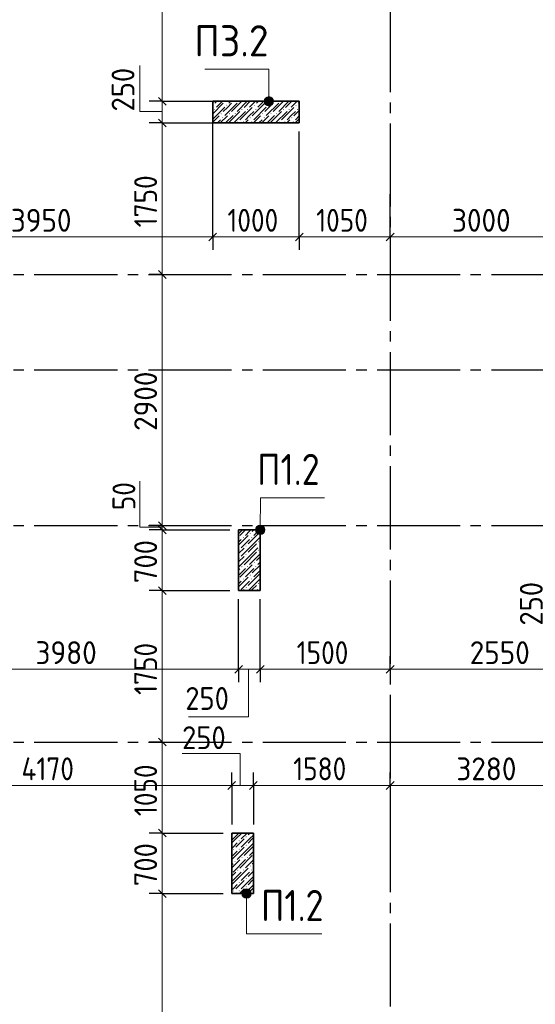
# Model space of a CAD drawing. Header units: millimetres. Extents: x 0 to 50400, y 0 to 35640.
# Tile 13 of 16: x 20236 to 26191, y 13834 to 25205. Entities that reach past the tile are written whole.
import ezdxf

# ---------------------------------------------------------------- set-up
doc = ezdxf.new("R2010")
doc.units = ezdxf.units.MM
doc.linetypes.add('______5', pattern=[1320, 960, -120, 120, -120])
for name, color, linetype, lineweight in [('ЖБ Пилон', 7, 'Continuous', 35), ('Позиционная метка диаметр_ шаг', 7, 'Continuous', 13), ('Позиционная метка линия выноска', 7, 'Continuous', 13), ('Примечания', 7, 'Continuous', 13), ('Размерная линия_ общее', 7, 'Continuous', 13)]:
    doc.layers.add(name, color=color, linetype=linetype, lineweight=lineweight)
doc.layers.add('Оси', color=7, linetype='______5', true_color=0x656565)
doc.styles.add('ISOCPEUR', font='txt')

msp = doc.modelspace()

# ---------------------------------------------------------------- hatches: boundary and pattern name
at = {"layer": 'ЖБ Пилон', "linetype": 'Continuous', "lineweight": 18, "transparency": 33554687}
for points in [[(22465, 24219), (22467, 24221), (22473, 24215), (22467, 24209), (22465, 24211)], [(22617, 24262), (22611, 24257), (22605, 24262)], [(22622, 24217), (22628, 24223), (22634, 24217), (22628, 24211)], [(22713, 24262), (22707, 24257), (22701, 24262)], [(22775, 24262), (22772, 24259), (22768, 24262)], [(22941, 24215), (22947, 24221), (22953, 24215), (22947, 24209)], [(23097, 24262), (23091, 24257), (23085, 24262)], [(23102, 24217), (23108, 24223), (23114, 24217), (23108, 24211)], [(23193, 24262), (23187, 24257), (23181, 24262)], [(23255, 24262), (23252, 24259), (23248, 24262)], [(23421, 24215), (23427, 24221), (23433, 24215), (23427, 24209)], [(22478, 24169), (22484, 24175), (22490, 24169), (22484, 24163)], [(22557, 24119), (22563, 24125), (22569, 24119), (22563, 24113)], [(22653, 24119), (22659, 24125), (22665, 24119), (22659, 24113)], [(22718, 24121), (22724, 24127), (22730, 24121), (22724, 24115)], [(22797, 24167), (22803, 24173), (22809, 24167), (22803, 24161)], [(22862, 24169), (22868, 24175), (22874, 24169), (22868, 24163)], [(22958, 24169), (22964, 24175), (22970, 24169), (22964, 24163)], [(23037, 24119), (23043, 24125), (23049, 24119), (23043, 24113)], [(23133, 24119), (23139, 24125), (23145, 24119), (23139, 24113)], [(23198, 24121), (23204, 24127), (23210, 24121), (23204, 24115)], [(23277, 24167), (23283, 24173), (23289, 24167), (23283, 24161)], [(23342, 24169), (23348, 24175), (23354, 24169), (23348, 24163)], [(23438, 24169), (23444, 24175), (23450, 24169), (23444, 24163)], [(22574, 24073), (22580, 24079), (22586, 24073), (22580, 24067)], [(22749, 24023), (22755, 24029), (22761, 24023), (22755, 24017)], [(22814, 24025), (22820, 24031), (22826, 24025), (22820, 24019)], [(22893, 24071), (22899, 24077), (22905, 24071), (22899, 24065)], [(22910, 24025), (22916, 24031), (22922, 24025), (22916, 24019)], [(23054, 24073), (23060, 24079), (23066, 24073), (23060, 24067)], [(23229, 24023), (23235, 24029), (23241, 24023), (23235, 24017)], [(23294, 24025), (23300, 24031), (23306, 24025), (23300, 24019)], [(23373, 24071), (23379, 24077), (23385, 24071), (23379, 24065)], [(23390, 24025), (23396, 24031), (23402, 24025), (23396, 24019)], [(22814, 19225), (22820, 19231), (22826, 19225), (22820, 19219)], [(22893, 19271), (22899, 19277), (22905, 19271), (22899, 19265)], [(22910, 19225), (22916, 19231), (22922, 19225), (22916, 19219)], [(22845, 19127), (22851, 19133), (22857, 19127), (22851, 19121)], [(22989, 19175), (22995, 19181), (23001, 19175), (22995, 19169)], [(23006, 19129), (23012, 19135), (23015, 19132), (23015, 19127), (23012, 19123)], [(22766, 19081), (22772, 19087), (22778, 19081), (22772, 19075)], [(22766, 18985), (22772, 18991), (22778, 18985), (22772, 18979)], [(22845, 19031), (22851, 19037), (22857, 19031), (22851, 19025)], [(22989, 19079), (22995, 19085), (23001, 19079), (22995, 19073)], [(22797, 18887), (22803, 18893), (22809, 18887), (22803, 18881)], [(22862, 18889), (22868, 18895), (22874, 18889), (22868, 18883)], [(22941, 18935), (22947, 18941), (22953, 18935), (22947, 18929)], [(22958, 18889), (22964, 18895), (22970, 18889), (22964, 18883)], [(22893, 18791), (22899, 18797), (22905, 18791), (22899, 18785)], [(22814, 18745), (22820, 18751), (22826, 18745), (22820, 18739)], [(22845, 18647), (22851, 18653), (22857, 18647), (22851, 18641)], [(22910, 18745), (22916, 18751), (22922, 18745), (22916, 18739)], [(22989, 18695), (22995, 18701), (23001, 18695), (22995, 18689)], [(23006, 18649), (23012, 18655), (23015, 18652), (23015, 18647), (23012, 18643)], [(22766, 15721), (22772, 15727), (22778, 15721), (22772, 15715)], [(22845, 15767), (22851, 15773), (22857, 15767), (22851, 15761)], [(22701, 15623), (22707, 15629), (22713, 15623), (22707, 15617)], [(22766, 15625), (22772, 15631), (22778, 15625), (22772, 15619)], [(22845, 15671), (22851, 15677), (22857, 15671), (22851, 15665)], [(22718, 15481), (22724, 15487), (22730, 15481), (22724, 15475)], [(22797, 15527), (22803, 15533), (22809, 15527), (22803, 15521)], [(22862, 15529), (22868, 15535), (22874, 15529), (22868, 15523)], [(22749, 15383), (22755, 15389), (22761, 15383), (22755, 15377)], [(22814, 15385), (22820, 15391), (22826, 15385), (22820, 15379)], [(22893, 15431), (22899, 15437), (22905, 15431), (22899, 15425)], [(22910, 15385), (22916, 15391), (22922, 15385), (22916, 15379)], [(22766, 15241), (22772, 15247), (22778, 15241), (22772, 15235)], [(22845, 15287), (22851, 15293), (22857, 15287), (22851, 15281)], [(22701, 15143), (22707, 15149), (22713, 15143), (22707, 15137)], [(22766, 15145), (22772, 15151), (22778, 15145), (22772, 15139)], [(22845, 15191), (22851, 15197), (22857, 15191), (22851, 15185)]]:
    msp.add_hatch(color=7, dxfattribs=at).paths.add_polyline_path(points, flags=16)
at = {"layer": 'Позиционная метка линия выноска', "linetype": 'Continuous', "lineweight": 13, "transparency": 33554687}
for points in [[(23061, 24262), (23169, 24262), (23162, 24289)], [(23061, 24262), (23162, 24289), (23069, 24289)], [(23069, 24235), (23169, 24262), (23061, 24262)], [(23069, 24289), (23162, 24289), (23142, 24309)], [(23069, 24289), (23142, 24309), (23088, 24309)], [(23069, 24235), (23162, 24235), (23169, 24262)], [(23088, 24216), (23162, 24235), (23069, 24235)], [(23088, 24309), (23142, 24309), (23115, 24316)], [(23088, 24216), (23142, 24216), (23162, 24235)], [(23142, 24216), (23088, 24216), (23115, 24208)], [(22961, 19313), (23062, 19339), (22969, 19340)], [(22961, 19313), (23069, 19312), (23062, 19339)], [(22969, 19340), (23062, 19339), (23042, 19359)], [(22969, 19340), (23042, 19359), (22988, 19359)], [(22988, 19359), (23042, 19359), (23015, 19366)], [(22969, 19286), (23069, 19312), (22961, 19313)], [(22969, 19286), (23061, 19285), (23069, 19312)], [(22988, 19266), (23061, 19285), (22969, 19286)], [(22988, 19266), (23042, 19266), (23061, 19285)], [(23042, 19266), (22988, 19266), (23015, 19258)], [(22903, 15139), (22810, 15139), (22803, 15112)], [(22903, 15139), (22803, 15112), (22911, 15112)], [(22884, 15159), (22830, 15159), (22810, 15139)], [(22884, 15159), (22810, 15139), (22903, 15139)], [(22830, 15159), (22884, 15159), (22857, 15166)], [(22911, 15112), (22803, 15112), (22810, 15085)], [(22911, 15112), (22810, 15085), (22903, 15085)], [(22903, 15085), (22810, 15085), (22830, 15066)], [(22903, 15085), (22830, 15066), (22884, 15066)], [(22884, 15066), (22830, 15066), (22857, 15058)]]:
    msp.add_hatch(color=7, dxfattribs=at).paths.add_polyline_path(points)

# ---------------------------------------------------------------- linework, layer by layer
at = {"layer": 'ЖБ Пилон', "color": 7, "linetype": 'Continuous', "lineweight": 35, "transparency": 33554687}
for p, q in [((23465, 24262), (22465, 24262)), ((22465, 24262), (22465, 24012)), ((22465, 24262), (22465, 24012)), ((23465, 24262), (22465, 24262)), ((23465, 24012), (23465, 24262)), ((23465, 24012), (23465, 24262)), ((22465, 24012), (23465, 24012)), ((22465, 24012), (23465, 24012)), ((23015, 19312), (22765, 19312)), ((22765, 19312), (22765, 18612)), ((22765, 19312), (22765, 18612)), ((23015, 19312), (22765, 19312)), ((23015, 18612), (23015, 19312)), ((23015, 18612), (23015, 19312)), ((22765, 18612), (23015, 18612)), ((22765, 18612), (23015, 18612)), ((22935, 15812), (22685, 15812)), ((22685, 15812), (22685, 15112)), ((22685, 15812), (22685, 15112)), ((22935, 15812), (22685, 15812)), ((22935, 15112), (22935, 15812)), ((22935, 15112), (22935, 15812)), ((22685, 15112), (22935, 15112)), ((22685, 15112), (22935, 15112))]:
    msp.add_line(p, q, dxfattribs=at)
at = {"layer": 'ЖБ Пилон', "color": 251, "linetype": 'Continuous', "lineweight": 18, "true_color": 0x494949, "transparency": 33554687}
for p, q in [((22481, 24262), (22465, 24247)), ((22587, 24239), (22465, 24117)), ((22515, 24262), (22491, 24239)), ((22577, 24262), (22508, 24193)), ((22748, 24241), (22604, 24097)), ((22635, 24191), (22683, 24239)), ((22652, 24241), (22673, 24262)), ((22803, 24262), (22683, 24143)), ((22865, 24262), (22748, 24145)), ((22899, 24262), (22827, 24191)), ((22961, 24262), (22892, 24193)), ((23067, 24239), (22923, 24095)), ((22995, 24262), (22971, 24239)), ((23057, 24262), (22988, 24193)), ((23228, 24241), (23084, 24097)), ((23115, 24191), (23163, 24239)), ((23132, 24241), (23153, 24262)), ((23283, 24262), (23163, 24143)), ((23345, 24262), (23228, 24145)), ((23379, 24262), (23307, 24191)), ((23441, 24262), (23372, 24193)), ((23465, 24253), (23451, 24239)), ((22604, 24193), (22465, 24055)), ((22587, 24143), (22635, 24191)), ((22649, 24012), (22779, 24143)), ((22844, 24145), (22711, 24012)), ((22923, 24191), (22779, 24047)), ((22892, 24097), (22940, 24145)), ((23084, 24193), (22940, 24049)), ((23067, 24143), (23115, 24191)), ((23129, 24012), (23259, 24143)), ((23324, 24145), (23191, 24012)), ((23403, 24191), (23259, 24047)), ((23372, 24097), (23420, 24145)), ((23465, 24157), (23403, 24095)), ((22539, 24095), (22465, 24021)), ((22519, 24012), (22556, 24049)), ((22635, 24095), (22553, 24012)), ((22700, 24097), (22615, 24012)), ((22841, 24012), (22875, 24047)), ((22844, 24049), (22892, 24097)), ((23019, 24095), (22937, 24012)), ((22999, 24012), (23036, 24049)), ((23115, 24095), (23033, 24012)), ((23180, 24097), (23095, 24012)), ((23321, 24012), (23355, 24047)), ((23324, 24049), (23372, 24097)), ((23465, 24061), (23417, 24012)), ((23465, 24095), (23420, 24049)), ((22811, 19312), (22765, 19267)), ((22765, 19137), (22875, 19247)), ((22845, 19312), (22779, 19247)), ((22844, 19249), (22892, 19297)), ((23015, 19291), (22875, 19151)), ((22892, 19297), (22907, 19312)), ((22892, 19105), (23015, 19229)), ((22941, 19312), (22923, 19295)), ((23003, 19312), (22940, 19249)), ((22796, 19201), (22765, 19171)), ((22892, 19201), (22796, 19105)), ((22892, 19105), (22796, 19009)), ((22988, 19105), (22892, 19009)), ((22923, 19103), (22971, 19151)), ((22827, 19103), (22765, 19041)), ((22892, 19009), (22765, 18883)), ((22827, 19007), (22765, 18945)), ((22971, 19055), (22827, 18911)), ((22875, 19055), (22923, 19103)), ((22988, 19009), (22892, 18913)), ((23015, 19003), (22971, 18959)), ((22988, 19009), (23015, 19037)), ((22923, 18911), (22779, 18767)), ((23015, 18907), (22923, 18815)), ((23015, 18941), (22988, 18913)), ((22844, 18865), (22765, 18787)), ((22765, 18849), (22779, 18863)), ((22765, 18657), (22875, 18767)), ((22844, 18769), (22892, 18817)), ((23015, 18811), (22875, 18671)), ((22892, 18817), (22940, 18865)), ((23015, 18845), (22940, 18769)), ((22796, 18721), (22765, 18691)), ((22892, 18721), (22796, 18625)), ((22892, 18625), (23015, 18749)), ((22923, 18623), (22971, 18671)), ((22827, 18623), (22817, 18612)), ((22892, 18625), (22879, 18612)), ((22913, 18612), (22923, 18623)), ((22988, 18625), (22975, 18612)), ((22767, 15812), (22685, 15731)), ((22705, 15812), (22685, 15793)), ((22731, 15743), (22801, 15812)), ((22863, 15812), (22796, 15745)), ((22897, 15812), (22875, 15791)), ((22731, 15743), (22685, 15697)), ((22700, 15649), (22748, 15697)), ((22827, 15743), (22731, 15647)), ((22892, 15745), (22796, 15649)), ((22875, 15695), (22923, 15743)), ((22892, 15745), (22935, 15789)), ((22935, 15693), (22892, 15649)), ((22923, 15743), (22935, 15755)), ((22685, 15635), (22700, 15649)), ((22827, 15647), (22685, 15505)), ((22748, 15601), (22685, 15539)), ((22892, 15649), (22748, 15505)), ((22935, 15659), (22827, 15551)), ((22935, 15597), (22892, 15553)), ((22685, 15409), (22779, 15503)), ((22844, 15505), (22700, 15361)), ((22923, 15551), (22779, 15407)), ((22892, 15457), (22935, 15501)), ((22935, 15467), (22923, 15455)), ((22700, 15457), (22685, 15443)), ((22796, 15361), (22685, 15251)), ((22731, 15359), (22685, 15313)), ((22731, 15263), (22875, 15407)), ((22892, 15361), (22796, 15265)), ((22844, 15409), (22892, 15457)), ((22935, 15371), (22875, 15311)), ((22731, 15263), (22685, 15217)), ((22827, 15263), (22731, 15167)), ((22892, 15265), (22796, 15169)), ((22875, 15215), (22923, 15263)), ((22892, 15265), (22935, 15309)), ((22923, 15263), (22935, 15275)), ((22685, 15155), (22700, 15169)), ((22700, 15169), (22748, 15217)), ((22827, 15167), (22773, 15112)), ((22892, 15169), (22835, 15112)), ((22935, 15179), (22869, 15112)), ((22935, 15213), (22892, 15169)), ((22748, 15121), (22739, 15112)), ((22935, 15117), (22931, 15112))]:
    msp.add_line(p, q, dxfattribs=at)
at = {"layer": 'Оси', "color": 8, "linetype": '______5', "lineweight": -3, "transparency": 33554687}
for p, q in [((24515, 33247), (24515, 8317)), ((7204, 22262), (42964, 22262)), ((7204, 21162), (42964, 21162)), ((7204, 19362), (42964, 19362)), ((7204, 16862), (42964, 16862))]:
    msp.add_line(p, q, dxfattribs=at)
at = {"layer": 'Позиционная метка линия выноска', "color": 7, "linetype": 'Continuous', "lineweight": 13, "transparency": 33554687}
for p, q in [((23061, 24262), (23061, 24262)), ((23115, 24316), (23115, 24316)), ((23169, 24262), (23169, 24262)), ((23115, 24208), (23115, 24208)), ((23015, 19366), (23015, 19366)), ((22961, 19313), (22961, 19313)), ((23015, 19258), (23015, 19258)), ((23069, 19312), (23069, 19312)), ((22857, 15166), (22857, 15166)), ((22803, 15112), (22803, 15112)), ((22857, 15058), (22857, 15058)), ((22911, 15112), (22911, 15112))]:
    msp.add_line(p, q, dxfattribs=at)
for points in [[(23115, 24262), (23115, 24634), (22374, 24634)], [(23015, 19312), (23017, 19684), (23757, 19684)], [(22857, 15112), (22857, 14648), (23727, 14648)]]:
    msp.add_lwpolyline(points, dxfattribs=at)
for centre in [(23115, 24262), (23015, 19312), (22857, 15112)]:
    msp.add_circle(centre, 54, dxfattribs=at)
at = {"layer": 'Примечания', "color": 7, "linetype": 'Continuous', "lineweight": 13, "transparency": 33554687}
for points in [[(21883, 24143), (21623, 24143), (21623, 24674)], [(21883, 19343), (21623, 19343), (21623, 19874)], [(22877, 17703), (22877, 17153), (22187, 17153)], [(22783, 16361), (22783, 16731), (22113, 16731)]]:
    msp.add_lwpolyline(points, dxfattribs=at)
at = {"layer": 'Размерная линия_ общее', "color": 7, "linetype": 'Continuous', "lineweight": 13, "transparency": 33554687}
for p, q in [((21883, 24262), (21883, 28362)), ((21883, 24012), (21883, 24262)), ((21883, 22262), (21883, 24012)), ((18515, 22696), (22465, 22696)), ((22465, 22696), (23465, 22696)), ((23465, 22696), (24515, 22696)), ((24515, 22696), (27515, 22696)), ((21883, 19362), (21883, 22262)), ((21883, 19312), (21883, 19362)), ((21883, 18612), (21883, 19312)), ((21883, 16862), (21883, 18612)), ((18785, 17703), (22765, 17703)), ((22765, 17703), (23015, 17703)), ((23015, 17703), (24515, 17703)), ((24515, 17703), (27065, 17703)), ((21883, 15812), (21883, 16862)), ((18515, 16361), (22685, 16361)), ((22685, 16361), (22935, 16361)), ((22935, 16361), (24515, 16361)), ((24515, 16361), (27795, 16361)), ((21883, 15112), (21883, 15812))]:
    msp.add_line(p, q, dxfattribs=at)
at = {"layer": 'Размерная линия_ общее', "color": 253, "linetype": 'Continuous', "lineweight": -3, "true_color": 0xa0a0a0, "transparency": 33554687}
for p, q in [((21883, 24262), (21733, 24262)), ((21883, 24262), (22033, 24262)), ((21883, 24262), (22665, 24262)), ((21883, 24012), (21733, 24012)), ((21883, 24012), (22033, 24012)), ((21883, 24012), (22665, 24012)), ((22465, 22696), (22465, 22846)), ((23465, 22696), (23465, 22846)), ((24515, 22696), (24515, 22846)), ((22465, 22696), (22465, 22546)), ((23465, 22696), (23465, 22546)), ((24515, 22696), (24515, 22546)), ((21883, 22262), (21733, 22262)), ((21883, 22262), (22033, 22262)), ((21883, 22262), (22254, 22262)), ((21883, 19362), (21733, 19362)), ((21883, 19362), (22033, 19362)), ((21883, 19362), (22026, 19362)), ((21883, 19312), (21733, 19312)), ((21883, 19312), (22033, 19312)), ((21883, 19312), (22665, 19312)), ((21883, 18612), (21733, 18612)), ((21883, 18612), (22033, 18612)), ((21883, 18612), (22665, 18612)), ((22765, 17703), (22765, 17853)), ((23015, 17703), (23015, 17853)), ((24515, 17703), (24515, 17853)), ((22765, 17703), (22765, 17553)), ((23015, 17703), (23015, 17553)), ((24515, 17703), (24515, 17553)), ((21883, 16862), (21733, 16862)), ((21883, 16862), (22033, 16862)), ((21883, 16862), (21883, 16862)), ((22685, 16361), (22685, 16511)), ((22935, 16361), (22935, 16511)), ((24515, 16361), (24515, 16511)), ((22685, 16361), (22685, 16211)), ((22935, 16361), (22935, 16211)), ((24515, 16361), (24515, 16211)), ((21883, 15812), (21733, 15812)), ((21883, 15812), (22033, 15812)), ((21883, 15812), (22585, 15812)), ((21883, 15112), (21733, 15112)), ((21883, 15112), (22033, 15112)), ((21883, 15112), (22585, 15112))]:
    msp.add_line(p, q, dxfattribs=at)
at = {"layer": 'Размерная линия_ общее', "color": 7, "linetype": 'Continuous', "lineweight": 25, "transparency": 33554687}
for p, q in [((21928, 24217), (21838, 24307)), ((21928, 23967), (21838, 24057)), ((22420, 22651), (22510, 22741)), ((23420, 22651), (23510, 22741)), ((24470, 22651), (24560, 22741)), ((21928, 22217), (21838, 22307)), ((21928, 19317), (21838, 19407)), ((21928, 19267), (21838, 19357)), ((21928, 18567), (21838, 18657)), ((22720, 17658), (22810, 17748)), ((22970, 17658), (23060, 17748)), ((24470, 17658), (24560, 17748)), ((21928, 16817), (21838, 16907)), ((22640, 16316), (22730, 16406)), ((22890, 16316), (22980, 16406)), ((24470, 16316), (24560, 16406)), ((21928, 15767), (21838, 15857)), ((21928, 15067), (21838, 15157))]:
    msp.add_line(p, q, dxfattribs=at)
at = {"layer": 'Размерная линия_ общее', "color": 253, "linetype": 'Continuous', "lineweight": -3, "true_color": 0xa0a0a0, "transparency": 33554687}
for points in [[(22465, 22696), (22465, 22716), (22465, 22716), (22465, 22716), (22465, 22716), (22465, 22716), (22465, 22716), (22465, 22716), (22465, 22716), (22465, 24012)], [(23465, 22696), (23465, 22716), (23465, 22716), (23465, 22716), (23465, 22716), (23465, 22716), (23465, 22716), (23465, 23912)], [(24515, 22696), (24515, 22716), (24515, 22716), (24515, 22716), (24515, 22716), (24515, 23189)], [(22765, 17703), (22765, 17724), (22765, 17724), (22765, 17724), (22765, 17724), (22765, 17724), (22765, 17724), (22765, 17724), (22765, 17724), (22765, 17724), (22765, 17724), (22765, 17746), (22765, 17746), (22765, 17931), (22765, 17931), (22765, 18512)], [(23015, 17703), (23015, 17724), (23015, 17724), (23015, 17724), (23015, 17724), (23015, 17724), (23015, 17724), (23015, 17724), (23015, 17724), (23015, 17724), (23015, 17724), (23015, 17747), (23015, 17747), (23015, 17935), (23015, 17935), (23015, 18512)], [(24515, 17703), (24515, 17724), (24515, 17724), (24515, 17724), (24515, 17724), (24515, 17724), (24515, 17724), (24515, 17724), (24515, 17724), (24515, 17749), (24515, 17749), (24515, 17765)], [(22685, 16361), (22685, 16080), (22685, 16080), (22685, 15912)], [(22935, 16361), (22935, 16074), (22935, 16074), (22935, 15912)], [(24515, 16361), (24515, 16035), (24515, 16035), (24515, 16011)]]:
    msp.add_lwpolyline(points, dxfattribs=at)
at = {"layer": 'Размерная линия_ общее', "color": 7, "linetype": 'Continuous', "lineweight": 13, "transparency": 33554687}
msp.add_lwpolyline([(21883, 10562), (21883, 12374), (21883, 12374), (21883, 15112)], dxfattribs=at)

# ---------------------------------------------------------------- texts
at = {"layer": 'Позиционная метка диаметр_ шаг', "color": 7, "linetype": 'Continuous', "lineweight": 25, "transparency": 33554687, "char_height": 360, "attachment_point": 7, "style": 'ISOCPEUR'}
for s, insert, width in [('\\W0.93;П3.2', (22252, 24781), 1065.88), ('\\W0.85;П1.2', (22978, 19831), 980.77), ('\\W0.85;П1.2', (23023, 14795), 980.77)]:
    msp.add_mtext(s, dxfattribs=dict(at, insert=insert, width=width))
at = {"layer": 'Размерная линия_ общее', "color": 7, "linetype": 'Continuous', "lineweight": 25, "transparency": 33554687, "char_height": 264, "attachment_point": 7, "rotation": 90, "style": 'ISOCPEUR'}
for s, insert, width in [('\\W0.91;250', (21562, 24145), 674.38), ('\\W0.87;1750', (21823, 22807), 800.28), ('\\W0.93;2900', (21823, 20456), 861.71), ('\\W0.87;50', (21572, 19540), 484.72), ('\\W0.91;700', (21823, 18698), 674.39), ('\\W0.91;250', (26277, 18208), 674.39), ('\\W0.87;1750', (21823, 17407), 800.28), ('\\W0.87;1050', (21823, 16007), 800.28), ('\\W0.91;700', (21823, 15198), 674.39)]:
    msp.add_mtext(s, dxfattribs=dict(at, insert=insert, width=width))
at = {"layer": 'Размерная линия_ общее', "color": 7, "linetype": 'Continuous', "lineweight": 25, "transparency": 33554687, "char_height": 264, "attachment_point": 7, "style": 'ISOCPEUR'}
for s, insert, width in [('\\W0.93;3950', (20134, 22756), 861.72), ('\\W0.87;1000', (22635, 22756), 800.28), ('\\W0.87;1050', (23660, 22756), 800.28), ('\\W0.93;3000', (25229, 22756), 861.71), ('\\W0.93;3980', (20419, 17763), 861.72), ('\\W0.87;1500', (23435, 17763), 800.28), ('\\W0.93;2550', (25434, 17763), 861.71), ('\\W0.91;250', (22149, 17234), 674.39), ('\\W0.91;250', (22112, 16781), 674.39), ('\\W0.87;4170', (20257, 16421), 827.3), ('\\W0.87;1580', (23395, 16421), 800.28), ('\\W0.93;3280', (25279, 16421), 861.71)]:
    msp.add_mtext(s, dxfattribs=dict(at, insert=insert, width=width))

doc.saveas('drawing.dxf')
